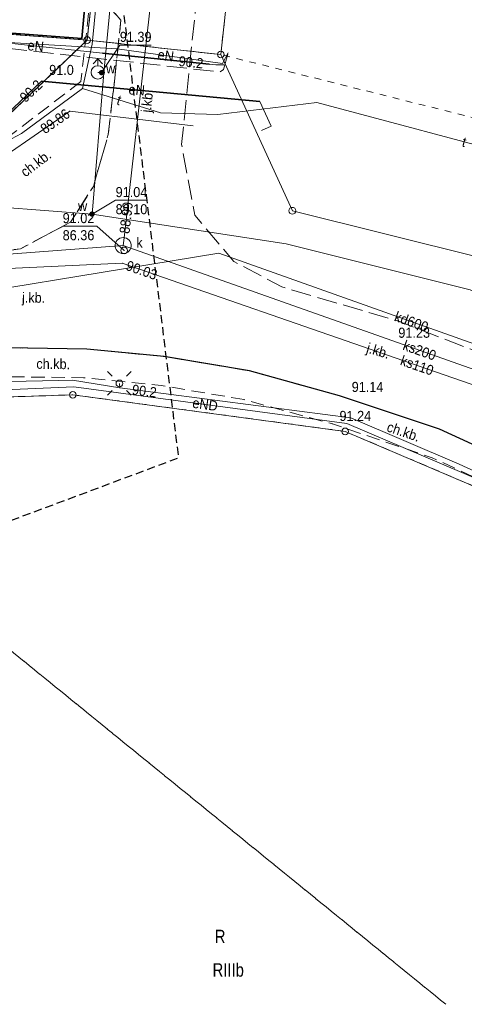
# Model space of a CAD drawing. Header units: metres. Extents: x 6540907 to 6541833, y 5893434 to 5894895.
# Tile 33 of 256: x 6541224 to 6541257, y 5893435 to 5893508. Entities that reach past the tile are written whole.
import ezdxf
from ezdxf.enums import TextEntityAlignment as Align

# ---------------------------------------------------------------- set-up
doc = ezdxf.new("R2010")
doc.units = ezdxf.units.M
doc.header["$MEASUREMENT"] = 0
for name, pattern in [('1.0_0.5', [1.5, 1, -0.5]), ('1.5_0.5', [2, 1.5, -0.5]), ('2', [0.9, 0.6, -0.3]), ('219-500', [0, 0]), ('egug-500', [1, 0.5, -0.5])]:
    doc.linetypes.add(name, pattern=pattern)
doc.layers.get('0').update_dxf_attribs({"color": 2, "linetype": 'CONTINUOUS', "lineweight": 5})
for name, color, linetype, lineweight in [('202-punkt graniczny', 251, 'CONTINUOUS', 9), ('209-oznaczenie konturu klasyfikacyjnego', 251, 'CONTINUOUS', 9), ('210-oznaczenie konturu użytku gruntowego', 251, 'CONTINUOUS', 9), ('218-kontur użytku gruntowego', 251, 'CONTINUOUS', 9), ('219-działka ewidencyjna', 152, 'CONTINUOUS', 18), ('chodnik', 251, 'CONTINUOUS', 9), ('chodnik-Atr17', 251, 'CONTINUOUS', 9), ('hydrant', 251, 'CONTINUOUS', 9), ('jezdnia', 251, 'CONTINUOUS', 9), ('jezdnia-Atr17', 251, 'CONTINUOUS', 9), ('krawężnik', 251, 'CONTINUOUS', 9), ('latarnia', 251, 'CONTINUOUS', 9), ('obudowa ochronna przewodu', 251, 'CONTINUOUS', 9), ('ogrodzenie trwałe', 251, 'CONTINUOUS', 9), ('pikieta naturalna', 251, 'CONTINUOUS', 9), ('pikieta naturalna-Atr2', 251, 'CONTINUOUS', 9), ('pikieta sztuczna', 251, 'CONTINUOUS', 9), ('pikieta sztuczna-Atr2', 251, 'CONTINUOUS', 9), ('przewód elektroenergetyczny podziemny', 251, 'CONTINUOUS', 9), ('przewód elektroenergetyczny podziemny - ob. projektowany', 251, 'CONTINUOUS', 9), ('przewód elektroenergetyczny podziemny-Atr1', 251, 'CONTINUOUS', 9), ('przewód gazowy', 251, 'CONTINUOUS', 9), ('przewód kanalizacyjny', 251, 'CONTINUOUS', 9), ('przewód kanalizacyjny-Atr1', 251, 'CONTINUOUS', 9), ('przewód telekomunikacyjny podziemny', 251, 'CONTINUOUS', 9), ('przewód telekomunikacyjny podziemny-Atr1', 251, 'CONTINUOUS', 9), ('przewód wodociągowy', 251, 'CONTINUOUS', 9), ('rzędna', 251, 'CONTINUOUS', 9), ('rzędna-Atr2', 251, 'CONTINUOUS', 9), ('rzędna-Atr3', 251, 'CONTINUOUS', 9), ('studnia kanalizacyjna', 251, 'CONTINUOUS', 9), ('studnia kanalizacyjna-Atr17', 251, 'CONTINUOUS', 9), ('właz do komory lub kanału - okrągły', 251, 'CONTINUOUS', 9), ('właz do komory lub kanału - okrągły-Atr17', 251, 'CONTINUOUS', 9), ('Zakres', 252, 'CONTINUOUS', 15), ('zasuwa lub zawór', 252, 'CONTINUOUS', 15), ('zasuwa lub zawór-Atr17', 252, 'CONTINUOUS', 15)]:
    doc.layers.add(name, color=color, linetype=linetype, lineweight=lineweight)
doc.styles.get("Standard").update_dxf_attribs({"font": 'Arial', "width": 0.75})
doc.linetypes.add('902-500', pattern='A,3.75,0,[1,ksztalty.shx,S=0.5,R=0,X=0,Y=0],3.75', length=7.5)

# ---------------------------------------------------------------- blocks, each defined once
blk = doc.blocks.new('202')
at = {"color": 0, "linetype": 'Continuous', "lineweight": 0}
blk.add_circle((0, 0), 0.25, dxfattribs=at)
blk = doc.blocks.new('US22')
at = {"color": 0, "linetype": 'Continuous', "lineweight": 13}
blk.add_circle((0, 0), 0.25, dxfattribs=at)
blk = doc.blocks.new('PW01')
at = {"linetype": 'Continuous', "lineweight": 13}
h = blk.add_hatch(color=0, dxfattribs=at)
edge = h.paths.add_edge_path()
edge.add_arc((0, 0), 0.045, 0, 360)
blk = doc.blocks.new('SM01')
at = {"color": 0, "linetype": 'Continuous', "lineweight": 13}
for p, q in [((-0.53, 0.531), (-0.883, 0.884)), ((0.531, 0.531), (0.884, 0.884)), ((-0.53, -0.53), (-0.883, -0.883)), ((0.531, -0.53), (0.884, -0.883))]:
    blk.add_line(p, q, dxfattribs=at)
blk.add_circle((0, 0), 0.25, dxfattribs=at)
blk = doc.blocks.new('SUWH')
at = {"color": 0, "linetype": 'Continuous'}
for p in [(-0.354, 0.646), (0, 0.5), (0.354, 0.646)]:
    blk.add_line(p, (0, 1), dxfattribs=at)
blk.add_circle((0, 0), 0.5, dxfattribs=at)
blk = doc.blocks.new('US25')
at = {"linetype": 'Continuous', "lineweight": 0}
h = blk.add_hatch(color=0, dxfattribs=at)
edge = h.paths.add_edge_path()
edge.add_arc((0, 0), 0.2, 0, 360)

msp = doc.modelspace()

# ---------------------------------------------------------------- linework, layer by layer
at = {"layer": '218-kontur użytku gruntowego', "linetype": 'egug-500', "lineweight": 18, "flags": 128}
for points in [[(6541238.8, 5893505.843), (6541242.33, 5893538.353)], [(6541232.1, 5893536.753), (6541228.85, 5893506.923)], [(6541228.85, 5893506.923), (6541232.1, 5893536.753)], [(6541228.85, 5893506.923), (6541205.92, 5893508.653)], [(6541205.92, 5893508.653), (6541228.85, 5893506.923)], [(6541218.73, 5893497.273), (6541228.85, 5893506.923)], [(6541228.85, 5893506.923), (6541218.73, 5893497.273)], [(6541228.85, 5893506.923), (6541238.8, 5893505.843)], [(6541238.8, 5893505.843), (6541228.85, 5893506.923)], [(6541265.67, 5893499.123), (6541238.8, 5893505.843)], [(6541227.78, 5893480.483), (6541208.72, 5893479.843)], [(6541208.72, 5893479.843), (6541227.78, 5893480.483)], [(6541248.06, 5893477.753), (6541227.78, 5893480.483)], [(6541227.78, 5893480.483), (6541248.06, 5893477.753)], [(6541255.558, 5893435.053), (6541202.82, 5893477.973)], [(6541202.82, 5893477.973), (6541255.558, 5893435.053)], [(6541265.15, 5893470.473), (6541248.06, 5893477.753)], [(6541248.06, 5893477.753), (6541265.15, 5893470.473)]]:
    msp.add_lwpolyline(points, dxfattribs=at)
at = {"layer": '219-działka ewidencyjna', "linetype": '219-500', "lineweight": 18, "flags": 128}
for points in [[(6541242.33, 5893538.353), (6541238.8, 5893505.843)], [(6541232.1, 5893536.753), (6541228.85, 5893506.923)], [(6541228.85, 5893506.923), (6541188.57, 5893509.963)], [(6541228.85, 5893506.923), (6541218.73, 5893497.273)], [(6541238.8, 5893505.843), (6541228.85, 5893506.923)], [(6541244.13, 5893494.203), (6541238.8, 5893505.843)], [(6541258.2, 5893490.683), (6541244.13, 5893494.203)], [(6541227.78, 5893480.483), (6541208.72, 5893479.843)], [(6541248.06, 5893477.753), (6541227.78, 5893480.483)], [(6541265.15, 5893470.473), (6541248.06, 5893477.753)]]:
    msp.add_lwpolyline(points, dxfattribs=at)
at = {"layer": 'chodnik', "linetype": '1.0_0.5', "lineweight": 18, "flags": 128}
for points in [[(6541228.38, 5893503.823), (6541217.15, 5893495.253), (6541210.23, 5893494.623), (6541210.46, 5893492.613), (6541211.95, 5893490.133), (6541217.09, 5893490.583), (6541219.21, 5893490.693), (6541223.89, 5893491.373), (6541227.62, 5893493.353), (6541229.31, 5893496.013), (6541230.42, 5893499.893), (6541230.85, 5893503.613), (6541231.36, 5893508.413), (6541230.37, 5893509.493), (6541229.04, 5893509.633)], [(6541218.69, 5893481.883), (6541228.58, 5893481.753), (6541234.37, 5893481.173), (6541240.54, 5893480.123), (6541247.13, 5893478.313), (6541254.53, 5893475.793), (6541262.15, 5893472.273), (6541265.84, 5893470.163), (6541272.64, 5893465.743), (6541274.23, 5893453.093), (6541276.23, 5893451.413), (6541278.1, 5893453.653), (6541279.4, 5893456.983), (6541279.37, 5893460.603), (6541278.26, 5893463.813), (6541276.41, 5893465.803), (6541266.58, 5893472.283), (6541263.31, 5893474.133), (6541255.1, 5893477.923), (6541247.64, 5893480.413), (6541240.93, 5893482.263), (6541234.58, 5893483.333), (6541228.82, 5893483.893), (6541218.57, 5893484.053)]]:
    msp.add_lwpolyline(points, close=True, dxfattribs=at)
at = {"layer": 'jezdnia', "linetype": '1.5_0.5', "lineweight": 18, "flags": 128}
for points in [[(6541252.14, 5893566.273), (6541251.57, 5893566.973), (6541251.75, 5893568.533), (6541252.51, 5893569.103), (6541253.83, 5893581.033), (6541255.09, 5893581.943), (6541256.13, 5893581.833), (6541256.54, 5893585.363), (6541254.3, 5893585.573), (6541254.32, 5893585.823), (6541244.44, 5893593.693), (6541243.77, 5893594.063), (6541242.99, 5893594.113), (6541242.3, 5893593.893), (6541241.53, 5893594.753), (6541241.06, 5893595.603), (6541240.95, 5893595.773), (6541237.44, 5893593.743), (6541237.54, 5893593.593), (6541237.95, 5893592.843), (6541237.72, 5893591.453), (6541230.87, 5893587.723), (6541229.94, 5893579.563), (6541228.71, 5893578.643), (6541227.85, 5893578.713), (6541227.7, 5893578.733), (6541227.31, 5893575.173), (6541227.47, 5893575.153), (6541228.29, 5893575.063), (6541229.3, 5893573.833), (6541228.96, 5893570.613), (6541236.96, 5893560.523), (6541233.94, 5893532.383), (6541232.68, 5893531.403), (6541231.56, 5893531.513), (6541231.36, 5893531.543), (6541230.88, 5893527.353), (6541231.06, 5893527.323), (6541232.26, 5893527.193), (6541233.28, 5893526.123), (6541232.03, 5893514.633), (6541230.79, 5893513.673), (6541229.52, 5893513.773), (6541229.34, 5893513.803), (6541228.88, 5893509.693), (6541229.04, 5893509.633), (6541230.37, 5893509.493), (6541231.36, 5893508.413), (6541230.85, 5893503.613), (6541230.42, 5893499.893), (6541229.31, 5893496.013), (6541227.62, 5893493.353), (6541223.89, 5893491.373), (6541219.21, 5893490.693), (6541218.57, 5893484.053), (6541228.82, 5893483.893), (6541234.58, 5893483.333), (6541240.93, 5893482.263), (6541247.64, 5893480.413), (6541255.1, 5893477.923), (6541263.31, 5893474.133), (6541266.58, 5893472.283), (6541276.41, 5893465.803), (6541278.26, 5893463.813), (6541279.37, 5893460.603), (6541279.4, 5893456.983), (6541278.1, 5893453.653), (6541276.23, 5893451.413), (6541280.38, 5893447.843), (6541283.02, 5893450.963), (6541285.89, 5893453.153), (6541289.7, 5893454.343), (6541293.72, 5893453.823), (6541295.78, 5893452.923), (6541298.18, 5893451.483), (6541306.06, 5893446.083), (6541322.147, 5893435.053)], [(6541332.686, 5893435.053), (6541301.62, 5893456.323), (6541298.45, 5893459.433), (6541296.85, 5893462.743), (6541297.05, 5893467.243), (6541298.87, 5893470.883), (6541302.53, 5893475.863), (6541306.03, 5893480.643), (6541307.53, 5893480.823), (6541308.19, 5893480.353), (6541310.66, 5893483.713), (6541310, 5893484.163), (6541309.75, 5893485.623), (6541316.92, 5893495.373), (6541330.45, 5893513.713), (6541332.05, 5893513.913), (6541332.88, 5893513.333), (6541335.33, 5893516.663), (6541334.53, 5893517.253), (6541334.26, 5893518.883), (6541344.86, 5893533.293), (6541346.5, 5893533.523), (6541347.33, 5893532.923), (6541349.78, 5893536.223), (6541348.93, 5893536.813), (6541348.67, 5893538.423), (6541354.2, 5893545.923), (6541355.83, 5893546.133), (6541356.67, 5893545.533), (6541356.98, 5893545.433), (6541359.17, 5893548.393), (6541358.97, 5893548.693), (6541358.16, 5893549.283), (6541357.88, 5893550.873), (6541362.19, 5893556.703), (6541374.17, 5893560.133), (6541381.17, 5893569.573), (6541376.33, 5893580.303), (6541362.71, 5893579.033), (6541350.01, 5893561.783), (6541350.05, 5893549.493), (6541339.45, 5893535.113), (6541337.85, 5893534.913), (6541337.01, 5893535.493), (6541334.68, 5893532.343), (6541335.45, 5893531.763), (6541335.8, 5893530.193), (6541317.36, 5893505.183), (6541311.98, 5893497.813), (6541298.08, 5893479.023), (6541297.12, 5893477.693), (6541294.37, 5893474.013), (6541291.53, 5893471.123), (6541287.56, 5893469.513), (6541282.76, 5893469.903), (6541279.28, 5893471.843), (6541270.64, 5893477.523), (6541262.12, 5893482.063), (6541251.98, 5893485.983), (6541243.34, 5893488.523), (6541239.78, 5893490.413), (6541236.87, 5893493.863), (6541235.88, 5893499.143), (6541236.6, 5893506.193), (6541239.58, 5893533.503), (6541240.78, 5893534.363), (6541241.64, 5893534.253), (6541241.94, 5893534.183), (6541242.4, 5893538.443), (6541242.18, 5893538.453), (6541241.26, 5893538.533), (6541240.26, 5893539.713), (6541241.69, 5893552.873), (6541242.94, 5893553.853), (6541243.85, 5893553.783), (6541244.37, 5893558.033), (6541244.49, 5893558.023), (6541244.37, 5893558.033), (6541243.39, 5893558.163), (6541242.37, 5893559.373), (6541242.59, 5893561.663), (6541246.72, 5893564.763), (6541248.29, 5893564.523), (6541248.96, 5893563.693), (6541252.14, 5893566.273)]]:
    msp.add_lwpolyline(points, dxfattribs=at)
at = {"layer": 'krawężnik', "linetype": 'Continuous', "lineweight": 25, "flags": 128}
msp.add_lwpolyline([(6541279.4, 5893456.983), (6541279.37, 5893460.603), (6541278.26, 5893463.813), (6541276.41, 5893465.803), (6541266.58, 5893472.283), (6541263.31, 5893474.133), (6541255.1, 5893477.923), (6541247.64, 5893480.413), (6541240.93, 5893482.263), (6541234.58, 5893483.333), (6541228.82, 5893483.893), (6541218.57, 5893484.053), (6541217.78, 5893484.013), (6541208.97, 5893483.063), (6541197.36, 5893480.313), (6541187.13, 5893476.363), (6541178.96, 5893472.123), (6541170.33, 5893466.323), (6541163.17, 5893460.253), (6541154.77, 5893450.793), (6541148.56, 5893443.103), (6541142.392, 5893435.053)], dxfattribs=at)
at = {"layer": 'obudowa ochronna przewodu', "linetype": 'Continuous', "lineweight": 35, "flags": 128}
for points in [[(6541237.94, 5893505.123), (6541229.99, 5893505.953)], [(6541225.44, 5893503.863), (6541241.72, 5893502.333)]]:
    msp.add_lwpolyline(points, dxfattribs=at)
at = {"layer": 'ogrodzenie trwałe', "linetype": '902-500', "lineweight": 35, "flags": 128}
msp.add_lwpolyline([(6541175.07, 5893538.133), (6541188.59, 5893510.093), (6541228.45, 5893507.033), (6541228.7, 5893509.763)], dxfattribs=at)
at = {"layer": 'przewód elektroenergetyczny podziemny', "linetype": 'Continuous', "lineweight": 18, "flags": 128}
for points in [[(6541239.35, 5893505.973), (6541238.93, 5893505.173), (6541231.08, 5893506.273), (6541211.99, 5893507.383), (6541208.71, 5893503.983), (6541208.14, 5893501.883), (6541207.86, 5893499.483)], [(6541239.02, 5893505.063), (6541238.44, 5893505.073), (6541237.94, 5893505.123), (6541229.99, 5893505.953), (6541220.66, 5893506.933)], [(6541241.83, 5893500.183), (6541242.55, 5893500.513), (6541241.72, 5893502.333), (6541225.44, 5893503.863), (6541219.14, 5893497.863), (6541219.29, 5893501.113), (6541216.78, 5893501.223), (6541216.81, 5893501.793)], [(6541231.25, 5893481.333), (6541231.27, 5893481.003), (6541227.75, 5893481.583), (6541226.75, 5893481.553), (6541219.44, 5893481.403), (6541219.14, 5893497.863), (6541219.29, 5893501.113), (6541216.78, 5893501.223), (6541216.81, 5893501.793)], [(6541219.23, 5893480.693), (6541227.86, 5893481.083), (6541248.19, 5893478.343), (6541265.49, 5893470.973), (6541318.04, 5893435.053)], [(6541291.79, 5893453.583), (6541281.87, 5893460.383), (6541265.58, 5893471.493), (6541263.21, 5893472.263), (6541256.56, 5893475.323), (6541248.48, 5893478.763), (6541231.27, 5893481.003), (6541231.25, 5893481.333)]]:
    msp.add_lwpolyline(points, dxfattribs=at)
at = {"layer": 'przewód elektroenergetyczny podziemny - ob. projektowany', "linetype": '1.5_0.5', "lineweight": 18, "flags": 128}
msp.add_lwpolyline([(6541239.33, 5893505.873), (6541239.01, 5893504.723), (6541238.75, 5893504.543), (6541221.99, 5893506.413), (6541213.01, 5893507.113), (6541212.79, 5893506.933), (6541212.49, 5893502.753), (6541212.28, 5893502.513), (6541209.52, 5893501.923), (6541208.38, 5893501.673)], dxfattribs=at)
at = {"layer": 'przewód gazowy', "linetype": 'Continuous', "lineweight": 18, "flags": 128}
msp.add_lwpolyline([(6541236.75, 5893500.523), (6541227.56, 5893501.633), (6541220.22, 5893496.563), (6541208.82, 5893494.343), (6541191.43, 5893489.153), (6541171.46, 5893478.963), (6541163.66, 5893474.293), (6541153.77, 5893466.013), (6541148.02, 5893460.973), (6541135.36, 5893460.213), (6541131.8, 5893456.283)], dxfattribs=at)
at = {"layer": 'przewód kanalizacyjny', "linetype": 'Continuous', "lineweight": 18, "flags": 128}
for points in [[(6541231.53, 5893491.603), (6541231.6, 5893492.193), (6541236.11, 5893532.083), (6541237.47, 5893546.433), (6541238.92, 5893561.813), (6541240.9, 5893582.693)], [(6541329.652, 5893435.053), (6541290.77, 5893462.603), (6541272.11, 5893476.183), (6541231.46, 5893490.283), (6541211.3, 5893489.353), (6541209, 5893498.123), (6541207.86, 5893499.483)], [(6541132.919, 5893435.053), (6541145.28, 5893452.203), (6541151.97, 5893461.213), (6541157.88, 5893465.323), (6541181.23, 5893481.613), (6541212.63, 5893486.763), (6541238.66, 5893491.033), (6541271.97, 5893479.183), (6541290.99, 5893465.703), (6541299.01, 5893459.973), (6541299.89, 5893459.343), (6541311.03, 5893451.403), (6541311.77, 5893450.853), (6541330.11, 5893437.773), (6541333.951, 5893435.053)], [(6541183.85, 5893481.163), (6541184.42, 5893481.353), (6541209.88, 5893489.963), (6541231.53, 5893491.603), (6541272.47, 5893477.123), (6541291.35, 5893463.503), (6541331.4, 5893435.183), (6541331.584, 5893435.053)]]:
    msp.add_lwpolyline(points, dxfattribs=at)
at = {"layer": 'przewód telekomunikacyjny podziemny', "linetype": 'Continuous', "lineweight": 18, "flags": 128}
for points in [[(6541232.66, 5893536.603), (6541230.89, 5893523.583), (6541229.21, 5893506.623), (6541228.51, 5893503.303)], [(6541228.51, 5893503.303), (6541223.97, 5893499.963), (6541219.85, 5893497.773), (6541208.13, 5893495.453), (6541190.94, 5893489.633), (6541175.1, 5893481.973), (6541167.95, 5893478.063), (6541155.18, 5893468.833), (6541149.63, 5893462.763), (6541136.78, 5893462.853), (6541130.89, 5893456.133)], [(6541294.89, 5893477.893), (6541290.43, 5893482.033), (6541279.8, 5893488.703), (6541267.96, 5893495.323), (6541261.76, 5893498.043), (6541245.95, 5893502.273), (6541238.59, 5893501.383), (6541234.31, 5893501.493), (6541228.51, 5893503.303)]]:
    msp.add_lwpolyline(points, dxfattribs=at)
at = {"layer": 'przewód wodociągowy', "linetype": 'Continuous', "lineweight": 18, "flags": 128}
for points in [[(6541230.1, 5893504.473), (6541232.63, 5893530.983), (6541235.9, 5893560.343), (6541236.44, 5893562.843), (6541228.92, 5893572.203), (6541229.99, 5893584.773), (6541230.06, 5893585.273), (6541230.26, 5893585.863), (6541230.29, 5893586.203), (6541230.39, 5893586.953), (6541230.42, 5893587.233)], [(6541229.21, 5893493.953), (6541230.1, 5893504.473)], [(6541230.1, 5893504.473), (6541229.92, 5893504.493), (6541229.64, 5893504.513)], [(6541229.21, 5893493.953), (6541218.85, 5893494.743), (6541212.29, 5893493.643), (6541201.62, 5893491.113), (6541192.06, 5893487.863)], [(6541229.21, 5893493.953), (6541243.67, 5893491.733), (6541257.36, 5893488.313), (6541268.09, 5893483.223), (6541281.75, 5893475.263), (6541287.69, 5893471.513), (6541291.64, 5893469.023)]]:
    msp.add_lwpolyline(points, dxfattribs=at)
at = {"layer": 'rzędna-Atr2', "flags": 128}
for points in [[(6541229.92, 5893504.493), (6541231.28, 5893506.553), (6541233.627, 5893506.553)], [(6541229.21, 5893493.953), (6541230.97, 5893494.983), (6541233.318, 5893494.983)], [(6541231.61, 5893491.243), (6541229.57, 5893493.043), (6541227.025, 5893493.043)]]:
    msp.add_lwpolyline(points, dxfattribs=at)
at = {"layer": 'studnia kanalizacyjna', "linetype": 'Continuous', "lineweight": 18, "flags": 128}
msp.add_lwpolyline([(6541231.08, 5893491.203), (6541231.01, 5893491.303), (6541230.96, 5893491.413), (6541230.93, 5893491.543), (6541230.93, 5893491.663), (6541230.96, 5893491.793), (6541231.01, 5893491.903), (6541231.08, 5893492.003), (6541231.18, 5893492.093), (6541231.29, 5893492.153), (6541231.41, 5893492.193), (6541231.53, 5893492.203), (6541231.65, 5893492.193), (6541231.77, 5893492.153), (6541231.88, 5893492.093), (6541231.98, 5893492.003), (6541232.05, 5893491.903), (6541232.1, 5893491.793), (6541232.13, 5893491.663), (6541232.13, 5893491.543), (6541232.1, 5893491.413), (6541232.05, 5893491.303), (6541231.98, 5893491.203), (6541231.88, 5893491.113), (6541231.77, 5893491.053), (6541231.65, 5893491.013), (6541231.53, 5893491.003), (6541231.41, 5893491.013), (6541231.29, 5893491.053), (6541231.18, 5893491.113)], close=True, dxfattribs=at)
at = {"layer": 'Zakres', "linetype": '2', "lineweight": 25, "flags": 128}
msp.add_lwpolyline([(6540930.81, 5893582.593), (6540952.62, 5893547.953), (6541020.61, 5893593.493), (6541060.25, 5893600.483), (6541133.37, 5893522.233), (6541132.66, 5893437.243), (6541235.67, 5893475.793), (6541230.54, 5893517.483), (6541183.33, 5893542.453), (6541196.93, 5893611.193), (6541212.33, 5893616.963), (6541232.27, 5893624.283), (6541273.87, 5893613.183), (6541300.52, 5893614.983), (6541358.25, 5893602.793), (6541525.85, 5893511.003), (6541649.47, 5893497.043), (6541682.61, 5893534.081)], dxfattribs=at)

# ---------------------------------------------------------------- block references
at = {"layer": '202-punkt graniczny', "linetype": 'Continuous', "lineweight": 18}
for p in [(6541228.85, 5893506.923), (6541238.8, 5893505.843), (6541244.13, 5893494.203), (6541227.78, 5893480.483), (6541248.06, 5893477.753)]:
    msp.add_blockref('202', p, dxfattribs=at)
at = {"layer": 'hydrant', "linetype": 'Continuous', "lineweight": 18}
msp.add_blockref('SUWH', (6541229.64, 5893504.513), dxfattribs=at)
at = {"layer": 'latarnia', "linetype": 'Continuous', "lineweight": 18}
msp.add_blockref('SM01', (6541231.25, 5893481.333), dxfattribs=at)
at = {"layer": 'pikieta naturalna', "linetype": 'Continuous', "lineweight": 13}
msp.add_blockref('PW01', (6541225.44, 5893503.863), dxfattribs=at)
at = {"layer": 'pikieta sztuczna', "linetype": 'Continuous', "lineweight": 13}
for p in [(6541251.98, 5893485.983), (6541247.64, 5893480.413), (6541247.13, 5893478.313)]:
    msp.add_blockref('PW01', p, dxfattribs=at)
at = {"layer": 'rzędna', "linetype": 'Continuous', "lineweight": 35}
for p in [(6541237.94, 5893505.123), (6541225.44, 5893503.863)]:
    msp.add_blockref('PW01', p, dxfattribs=at)
at = {"layer": 'rzędna', "linetype": 'Continuous', "lineweight": 18}
for p in [(6541229.92, 5893504.493), (6541227.56, 5893501.633), (6541229.21, 5893493.953), (6541231.6, 5893492.193), (6541231.61, 5893491.243), (6541231.46, 5893490.283), (6541231.27, 5893481.003)]:
    msp.add_blockref('PW01', p, dxfattribs=at)
at = {"layer": 'właz do komory lub kanału - okrągły', "linetype": 'Continuous', "lineweight": 18}
msp.add_blockref('US22', (6541231.61, 5893491.243), dxfattribs=at)
at = {"layer": 'zasuwa lub zawór', "linetype": 'Continuous', "lineweight": 18}
for p, rotation in [((6541229.92, 5893504.493), 356.82), ((6541229.21, 5893493.953), 85.70100000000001)]:
    msp.add_blockref('US25', p, dxfattribs=dict(at, rotation=rotation))

# ---------------------------------------------------------------- texts
at = {"layer": '209-oznaczenie konturu klasyfikacyjnego', "linetype": 'Continuous', "lineweight": 18, "width": 0.79}
msp.add_text('RIIIb', height=1, dxfattribs=at).set_placement((6541238.19, 5893438.113), align=Align.TOP_LEFT)
at = {"layer": '210-oznaczenie konturu użytku gruntowego', "linetype": 'Continuous', "lineweight": 18, "width": 0.79}
msp.add_text('R', height=1, dxfattribs=at).set_placement((6541238.35, 5893439.613))
at = {"layer": 'chodnik-Atr17', "width": 0.9}
for rotation, p in [(37.348, (6541224.25, 5893496.673)), (359.247, (6541225.06, 5893482.423)), (341.194, (6541251.1, 5893477.783))]:
    msp.add_text('ch.kb.', height=0.75, rotation=rotation, dxfattribs=at).set_placement(p)
at = {"layer": 'jezdnia-Atr17', "width": 0.9}
for rotation, p in [(84.169, (6541233.6, 5893501.493)), (84.169, (6541233.6, 5893501.493)), (359.106, (6541223.99, 5893487.363)), (359.106, (6541223.99, 5893487.363)), (343.617, (6541249.59, 5893483.643)), (343.617, (6541249.59, 5893483.643))]:
    msp.add_text('j.kb.', height=0.75, rotation=rotation, dxfattribs=at).set_placement(p)
at = {"layer": 'pikieta naturalna-Atr2', "width": 0.9}
msp.add_text('91.0', height=0.75, dxfattribs=at).set_placement((6541226.02, 5893504.323))
at = {"layer": 'pikieta sztuczna-Atr2', "width": 0.9}
for s, p in [('91.23', (6541252.02, 5893484.733)), ('91.14', (6541248.55, 5893480.693)), ('91.24', (6541247.64, 5893478.533))]:
    msp.add_text(s, height=0.75, dxfattribs=at).set_placement(p)
at = {"layer": 'przewód elektroenergetyczny podziemny-Atr1', "width": 0.9}
for s, rotation, p in [('eN', 354.004, (6541224.42, 5893506.543)), ('eN', 352.023, (6541234.11, 5893505.853)), ('eN', 355.44, (6541231.94, 5893503.253)), ('eND', 352.324, (6541236.7, 5893479.893))]:
    msp.add_text(s, height=0.75, rotation=rotation, dxfattribs=at).set_placement(p, align=Align.MIDDLE_LEFT)
at = {"layer": 'przewód kanalizacyjny-Atr1', "width": 0.9}
for s, rotation, p in [('kd600', 340.417, (6541251.79, 5893486.363)), ('ks200', 340.522, (6541252.42, 5893484.213)), ('ks110', 340.87, (6541252.23, 5893483.083))]:
    msp.add_text(s, height=0.75, rotation=rotation, dxfattribs=at).set_placement(p, align=Align.MIDDLE_LEFT)
at = {"layer": 'przewód telekomunikacyjny podziemny-Atr1', "width": 0.9}
for rotation, p in [(342.669, (6541231.1, 5893502.493)), (345.021, (6541256.81, 5893499.363))]:
    msp.add_text('t', height=0.75, rotation=rotation, dxfattribs=at).set_placement(p, align=Align.MIDDLE_LEFT)
at = {"layer": 'rzędna-Atr2', "width": 0.9}
for s, p in [('91.39', (6541231.28, 5893506.561)), ('91.04', (6541230.97, 5893494.99)), ('91.02', (6541227.025, 5893493.051))]:
    msp.add_text(s, height=0.75, dxfattribs=at).set_placement(p, align=Align.BOTTOM_LEFT)
for s, rotation, p in [('90.2', 354.04, (6541235.67, 5893505.363)), ('90.2', 43.603, (6541224, 5893502.493)), ('89.86', 34.634, (6541225.49, 5893500.203)), ('88.99', 83.545, (6541231.62, 5893492.503)), ('90.2', 352.584, (6541232.2, 5893480.883))]:
    msp.add_text(s, height=0.75, rotation=rotation, dxfattribs=at).set_placement(p, align=Align.MIDDLE_LEFT)
msp.add_text('90.03', height=0.75, rotation=340.87, dxfattribs=at).set_placement((6541231.67, 5893489.803))
at = {"layer": 'rzędna-Atr3', "width": 0.9}
for s, p in [('89.10', (6541230.97, 5893493.715)), ('86.36', (6541227.025, 5893491.776))]:
    msp.add_text(s, height=0.75, dxfattribs=at).set_placement(p, align=Align.BOTTOM_LEFT)
at = {"layer": 'studnia kanalizacyjna-Atr17', "width": 0.9}
msp.add_text('k', height=0.75, dxfattribs=at).set_placement((6541232.51, 5893491.453))
at = {"layer": 'właz do komory lub kanału - okrągły-Atr17', "width": 0.9}
msp.add_text('k', height=0.75, dxfattribs=at).set_placement((6541232.51, 5893491.453))
at = {"layer": 'zasuwa lub zawór-Atr17', "width": 0.9}
for p in [(6541230.26, 5893504.433), (6541228.17, 5893494.173)]:
    msp.add_text('w', height=0.75, dxfattribs=at).set_placement(p)

doc.saveas('drawing.dxf')
